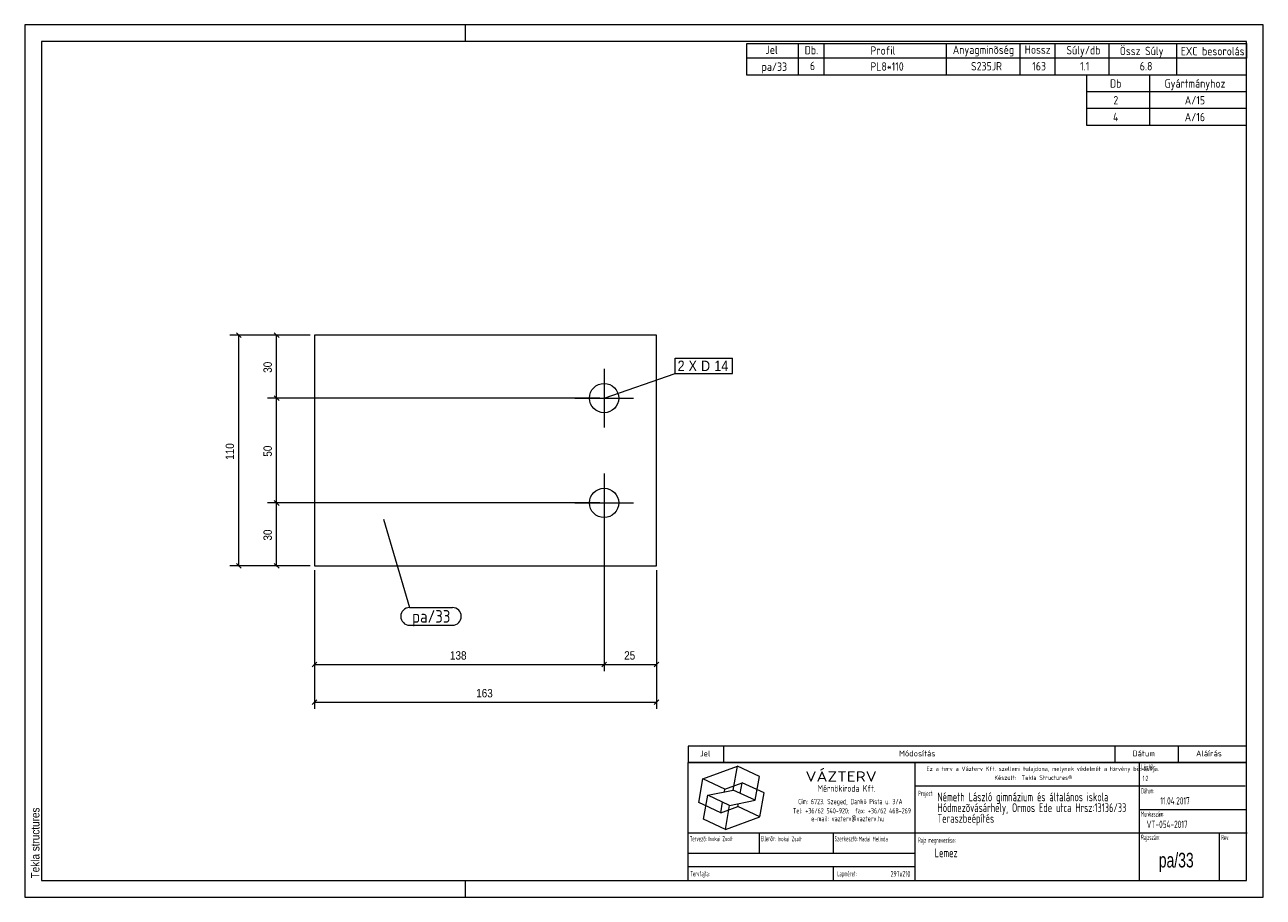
# Model space of a CAD drawing. Header units: millimetres. Extents: x 1 to 296, y 1 to 209.
import ezdxf

# ---------------------------------------------------------------- set-up
doc = ezdxf.new("R2010")
doc.units = ezdxf.units.MM
doc.linetypes.add('XKITLINE00', pattern=[0])
for name, color, linetype, lineweight in [('Bemassung', 1, 'Continuous', 0), ('Schrauben', 7, 'Continuous', 0), ('Schraubenbezeichnung', 5, 'Continuous', 0), ('Teil', 7, 'Continuous', 0), ('Text', 5, 'Continuous', 0), ('Ueberschrift', 7, 'Continuous', 0), ('Zeichnungsrahmen', 3, 'Continuous', 0)]:
    doc.layers.add(name, color=color, linetype=linetype, lineweight=lineweight)
doc.styles.add('ARIAL', font='ARIAL.TTF')
doc.styles.add('ISOCPEUR', font='ISOCPEUR.TTF')
doc.styles.add('ISOCPEUR_BOLD', font='ARIAL.TTF')
doc.styles.add('ISOCPUER', font='ARIAL.TTF')

msp = doc.modelspace()

# ---------------------------------------------------------------- linework, layer by layer
at = {"layer": 'Bemassung', "linetype": 'XKITLINE00', "lineweight": 0}
for p, q in [((69, 135), (49.85, 135)), ((51.43, 135.57), (52.57, 134.43)), ((52, 80), (52, 135)), ((69, 135), (58.85, 135)), ((60.43, 135.57), (61.57, 134.43)), ((61, 120), (61, 135)), ((138, 120), (58.85, 120)), ((138, 120), (58.85, 120)), ((60.43, 120.57), (61.57, 119.43)), ((60.43, 120.57), (61.57, 119.43)), ((61, 95), (61, 120)), ((138, 95), (58.85, 95)), ((138, 95), (58.85, 95)), ((60.43, 95.57), (61.57, 94.43)), ((60.43, 95.57), (61.57, 94.43)), ((61, 80), (61, 95)), ((139, 94), (139, 54.9)), ((139, 94), (139, 54.9)), ((69, 80), (49.85, 80)), ((51.43, 80.57), (52.57, 79.43)), ((69, 80), (58.85, 80)), ((60.43, 80.57), (61.57, 79.43)), ((70, 79), (70, 45.9)), ((70, 79), (70, 54.9)), ((151.5, 79), (151.5, 45.9)), ((151.5, 79), (151.5, 54.9)), ((70.57, 57.07), (69.43, 55.93)), ((70, 56.5), (139, 56.5)), ((139.57, 57.07), (138.43, 55.93)), ((139.57, 57.07), (138.43, 55.93)), ((139, 56.5), (151.5, 56.5)), ((152.07, 57.07), (150.93, 55.93)), ((70.57, 48.07), (69.43, 46.93)), ((70, 47.5), (151.5, 47.5)), ((152.07, 48.07), (150.93, 46.93))]:
    msp.add_line(p, q, dxfattribs=at)
at = {"layer": 'Bemassung'}
for p in [(52, 135), (61, 135), (61, 120), (61, 120), (61, 95), (61, 95), (52, 80), (61, 80), (70, 56.5), (139, 56.5), (139, 56.5), (151.5, 56.5), (70, 47.5), (151.5, 47.5)]:
    msp.add_point(p, dxfattribs=at)
at = {"layer": 'Schrauben', "linetype": 'XKITLINE00', "lineweight": 0}
for p, q in [((139, 127), (139, 113)), ((132, 120), (146, 120)), ((139, 102), (139, 88)), ((132, 95), (146, 95))]:
    msp.add_line(p, q, dxfattribs=at)
for centre in [(139, 120), (139, 95)]:
    msp.add_circle(centre, 3.5, dxfattribs=at)
at = {"layer": 'Schraubenbezeichnung', "linetype": 'XKITLINE00', "lineweight": 0}
for p, q in [((155.92, 129.53), (169.56, 129.53)), ((155.92, 125.83), (155.92, 129.53)), ((169.56, 125.83), (169.56, 129.53)), ((139, 120), (155.92, 125.83)), ((155.92, 125.83), (169.56, 125.83))]:
    msp.add_line(p, q, dxfattribs=at)
at = {"layer": 'Teil', "linetype": 'XKITLINE00', "lineweight": 0}
for p, q in [((151.5, 135), (70, 135)), ((70, 135), (70, 80)), ((151.5, 80), (151.5, 135)), ((70, 80), (151.5, 80))]:
    msp.add_line(p, q, dxfattribs=at)
at = {"layer": 'Text', "linetype": 'XKITLINE00', "lineweight": 0}
for p, q in [((86.45, 91.15), (92.66, 70.06)), ((92.66, 70.06), (102.88, 70.06)), ((92.66, 65.86), (102.88, 65.86))]:
    msp.add_line(p, q, dxfattribs=at)
for centre, start, end in [((92.66, 67.96), 90, 270), ((102.88, 67.96), 270, 90)]:
    msp.add_arc(centre, 2.1, start, end, dxfattribs=at)
at = {"layer": 'Ueberschrift', "linetype": 'XKITLINE00', "lineweight": 0}
for p, q in [((173, 204.54), (292, 204.54)), ((173, 201.04), (173, 204.54)), ((185.3, 201.04), (185.3, 204.54)), ((191.44, 201.04), (191.44, 204.54)), ((220.54, 201.04), (220.54, 204.54)), ((238.09, 201.05), (238.09, 204.55)), ((246.43, 201.04), (246.43, 204.54)), ((259.28, 201.04), (259.28, 204.54)), ((275.4, 201.02), (275.4, 204.52)), ((292, 204.54), (292, 201.04)), ((292, 201.04), (173, 201.04)), ((173, 197), (173, 201)), ((185.3, 197), (185.3, 201)), ((191.44, 197), (191.44, 201)), ((220.54, 197), (220.54, 201)), ((238.09, 197), (238.09, 201)), ((246.43, 197), (246.43, 201)), ((259.28, 197), (259.28, 201)), ((275.41, 197), (275.41, 201)), ((292, 197), (173, 197)), ((254, 193), (254, 197)), ((269, 193), (269, 197)), ((292, 193), (254, 193)), ((254, 189), (254, 193)), ((269, 189), (269, 193)), ((292, 189), (254, 189)), ((254, 185), (254, 189)), ((269, 185), (269, 189)), ((292, 185), (254, 185)), ((159, 37.07), (292, 37.07)), ((159, 37), (159, 33.14)), ((167.4, 37), (167.4, 33.14)), ((260.64, 37.07), (260.64, 33.21)), ((275.76, 37.07), (275.76, 33.21)), ((159, 33.22), (292, 33.22)), ((159, 33.14), (292, 33.14)), ((159, 5), (159, 33.14)), ((213.11, 5), (213.11, 33.14)), ((266.49, 5), (266.49, 33.14)), ((162.55, 29.24), (170.77, 32.23)), ((169.77, 26.55), (170.77, 32.23)), ((176, 29.79), (170.77, 32.23)), ((175, 24.11), (176, 29.79)), ((161.54, 23.55), (162.55, 29.24)), ((167.78, 26.8), (162.55, 29.24)), ((167.66, 26.12), (167.78, 26.8)), ((167.78, 26.8), (171.89, 28.3)), ((171.44, 25.76), (171.89, 28.3)), ((177.12, 25.86), (171.89, 28.3)), ((213.11, 27.54), (291.69, 27.54)), ((162.67, 19.62), (163.67, 25.3)), ((163.67, 25.3), (169.77, 26.55)), ((168.9, 22.86), (163.67, 25.3)), ((166.78, 21.11), (167.22, 23.65)), ((168.9, 22.86), (175, 24.11)), ((175, 24.11), (169.77, 26.55)), ((176.12, 20.17), (177.12, 25.86)), ((166.78, 21.11), (161.54, 23.55)), ((166.78, 21.11), (170.89, 22.61)), ((167.9, 17.18), (168.9, 22.86)), ((170.89, 22.61), (171.01, 23.29)), ((176.12, 20.17), (170.89, 22.61)), ((266.49, 21.94), (292, 21.94)), ((167.9, 17.18), (162.67, 19.62)), ((167.9, 17.18), (176.12, 20.17)), ((159, 16.34), (292.21, 16.34)), ((175.99, 11.48), (175.99, 16.39)), ((193.55, 16.39), (193.55, 11.49)), ((285.52, 16.28), (285.52, 5)), ((159.07, 11.49), (213.14, 11.49)), ((159.04, 8.34), (213.11, 8.34)), ((193.55, 8.31), (193.55, 5.13))]:
    msp.add_line(p, q, dxfattribs=at)
at = {"layer": 'Zeichnungsrahmen', "linetype": 'XKITLINE00', "lineweight": 0}
for p, q in [((296, 209), (1, 209)), ((1, 209), (1, 1)), ((106, 205), (106, 209)), ((296, 1), (296, 209)), ((292, 205), (5, 205)), ((5, 205), (5, 5)), ((292, 5), (292, 205)), ((5, 5), (292, 5)), ((106, 1), (106, 5)), ((1, 1), (296, 1))]:
    msp.add_line(p, q, dxfattribs=at)

# ---------------------------------------------------------------- texts
at = {"layer": 'Bemassung', "style": 'ISOCPUER', "width": 0.85}
for s, p in [('30', (59.85, 126.02)), ('110', (50.85, 105.27)), ('50', (59.85, 106.02)), ('30', (59.85, 86.02))]:
    msp.add_text(s, height=2, rotation=90.0002, dxfattribs=at).set_placement(p)
for s, p in [('138', (102.27, 57.65)), ('25', (143.77, 57.65)), ('163', (108.52, 48.65))]:
    msp.add_text(s, height=2, dxfattribs=at).set_placement(p)
at = {"layer": 'Schraubenbezeichnung', "style": 'ARIAL', "width": 0.85}
for s, p in [('2', (156.52, 126.43)), ('X', (159.12, 126.43)), ('D', (162.1, 126.43)), ('14', (165.26, 126.43))]:
    msp.add_text(s, height=2.5, dxfattribs=at).set_placement(p)
at = {"layer": 'Text', "style": 'ISOCPEUR', "width": 0.85}
msp.add_text('pa/33', height=3, dxfattribs=at).set_placement((93.26, 66.46))
at = {"layer": 'Ueberschrift'}
for s, height, style, width, p in [('Jel', 2, 'ISOCPEUR', 0.85, (177.44, 202.04)), ('Db.', 2, 'ISOCPEUR', 0.85, (186.78, 201.95)), ('Profil', 2, 'ISOCPEUR', 0.85, (202.44, 201.86)), ('Anyagminõség', 2, 'ISOCPEUR', 0.85, (222.06, 202.04)), ('Hossz', 2, 'ISOCPEUR', 0.85, (239.18, 202.08)), ('Súly/db', 2, 'ISOCPEUR', 0.85, (249.11, 201.94)), ('Össz Súly', 2, 'ISOCPEUR', 0.85, (261.83, 201.76)), ('EXC besorolás', 2, 'ISOCPEUR', 0.85, (276.36, 201.71)), ('pa/33', 2, 'ISOCPEUR', 0.85, (176.51, 198)), ('6', 2, 'ISOCPEUR', 0.85, (188.02, 198.19)), ('PL8*110', 2, 'ISOCPEUR', 0.85, (202.43, 198.05)), ('S235JR', 2, 'ISOCPEUR', 0.85, (226.39, 198.11)), ('163', 2, 'ISOCPEUR', 0.85, (240.97, 198.11)), ('1.1', 2, 'ISOCPEUR', 0.85, (252.38, 198.12)), ('6.8', 2, 'ISOCPEUR', 0.85, (266.59, 198.12)), ('Db', 2, 'ISOCPEUR', 0.85, (259.5, 194)), ('Gyártmányhoz', 2, 'ISOCPEUR', 0.85, (272.5, 194)), ('2', 2, 'ISOCPEUR', 0.85, (260.3, 190)), ('A/15', 2, 'ISOCPEUR', 0.85, (277.31, 190)), ('4', 2, 'ISOCPEUR', 0.85, (260.22, 186)), ('A/16', 2, 'ISOCPEUR', 0.85, (277.31, 186)), ('Jel', 1.4, 'ISOCPEUR', 0.85, (161.84, 34.58)), ('Módosítás', 1.4, 'ISOCPEUR', 0.85, (209.25, 34.58)), ('Dátum', 1.4, 'ISOCPEUR', 0.85, (264.86, 34.58)), ('Aláírás', 1.4, 'ISOCPEUR', 0.85, (280, 34.58)), ('Lépték:', 1.26, 'ISOCPEUR', 0.51, (266.96, 31.43)), ('VÁZTERV', 2.45, 'ISOCPEUR', 1.19, (186.96, 28.56)), ('Ez a terv a Vázterv Kft. szellemi tulajdona, melynek védelmét a törvény biztosítja.', 1.05, 'ISOCPEUR', 0.838832, (215.8, 31.11)), ('Készült:  Tekla Structures®', 1.05, 'ISOCPEUR', 0.838832, (231.96, 28.98)), ('1:2', 1.26, 'ISOCPEUR', 0.595, (267.27, 28.7)), ('Mérnökiroda Kft.', 1.61, 'ISOCPEUR', 0.68, (189.86, 26.15)), ('Dátum:', 1.26, 'ISOCPEUR', 0.51, (266.91, 25.76)), ('Cím: 6723. Szeged, Dankó Pista u. 3/A', 1.26, 'ISOCPEUR', 0.68, (185.24, 23.18)), ('Project:', 1.26, 'ISOCPEUR', 0.51, (213.81, 25.12)), ('Németh László gimnázium és általános iskola', 2.1, 'ISOCPEUR', 0.595, (218.39, 23.87)), ('Hódmezõvásárhely, Ormos Ede utca Hrsz:13136/33', 2.1, 'ISOCPEUR', 0.595, (218.4, 21.31)), ('11.04.2017', 1.75, 'ISOCPEUR', 0.595, (271.48, 23.11)), ('Tel: +36/62 540-920;  fax: +36/62 468-269', 1.26, 'ISOCPEUR', 0.68, (183.98, 20.99)), ('Teraszbeépítés', 2.1, 'ISOCPEUR', 0.595, (218.4, 18.75)), ('Munkaszám:', 1.26, 'ISOCPEUR', 0.51, (266.87, 20.23)), ('e-mail: vazterv@vazterv.hu', 1.26, 'ISOCPEUR', 0.68, (188.32, 19.12)), ('VT-054-2017', 1.75, 'ISOCPEUR', 0.595, (268.23, 17.51)), ('Tervezõ:', 1.26, 'ISOCPEUR', 0.51, (159.4, 14.32)), ('Inokai Zsolt', 1.12, 'ISOCPEUR', 0.595, (163.85, 14.37)), ('Ellenõr:', 1.26, 'ISOCPEUR', 0.51, (176.35, 14.35)), ('Inokai Zsolt', 1.12, 'ISOCPEUR', 0.595, (180.32, 14.35)), ('Szerkesztõ:', 1.26, 'ISOCPEUR', 0.51, (193.9, 14.32)), ('Madai Melinda', 1.12, 'ISOCPEUR', 0.595, (199.65, 14.33)), ('Rajz megnevezése:', 1.26, 'ISOCPEUR', 0.51, (213.8, 13.98)), ('Rajzszám:', 1.26, 'ISOCPEUR', 0.51, (266.92, 14.65)), ('Rev:', 1.26, 'ISOCPEUR', 0.51, (285.98, 14.62)), ('Lemez', 2.1, 'ISOCPEUR', 0.595, (217.73, 10.54)), ('pa/33', 3.5, 'ISOCPEUR_BOLD', 0.68, (271.12, 8.1)), ('Tervfajta:', 1.26, 'ISOCPEUR', 0.51, (159.53, 5.99)), ('Lapméret:', 1.26, 'ISOCPEUR', 0.51, (194.51, 5.99)), ('297x210', 1.4, 'ISOCPEUR', 0.595, (207.25, 5.89))]:
    msp.add_text(s, height=height, dxfattribs=dict(at, style=style, width=width)).set_placement(p)
at = {"layer": 'Zeichnungsrahmen', "style": 'ARIAL', "width": 0.85}
msp.add_text('Tekla structures', height=2, rotation=90, dxfattribs=at).set_placement((4.5, 5.5))

doc.saveas('drawing.dxf')
